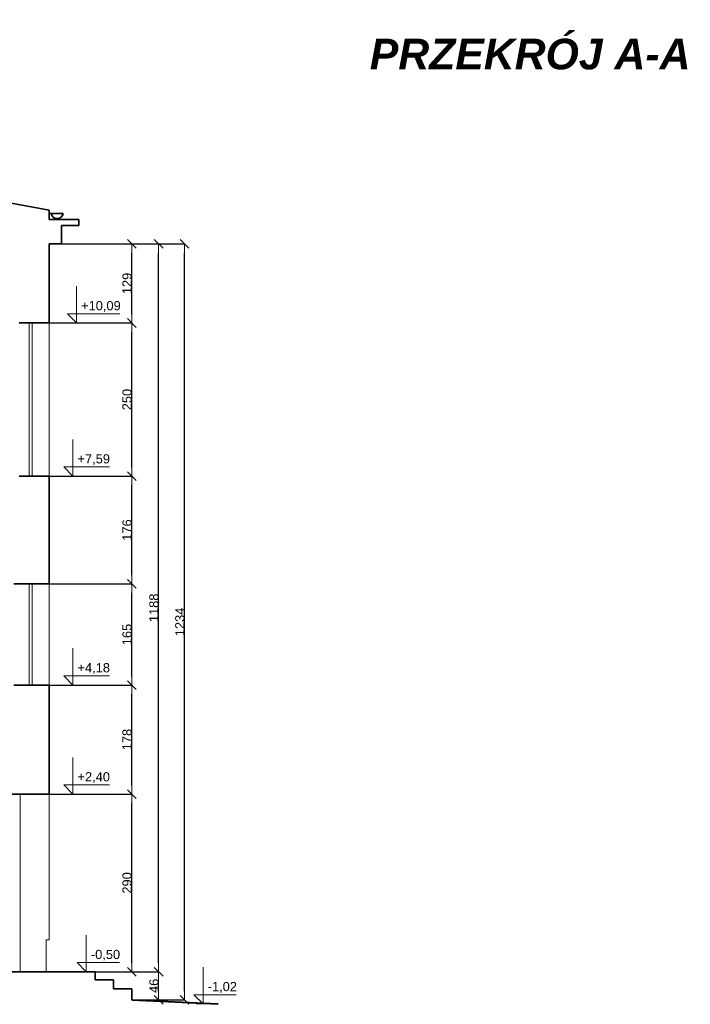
# Model space of a CAD drawing. Header units: metres. Extents: x 7506757 to 756746378, y 5735207 to 582114514.
# Tile 225 of 256: x 7560663 to 7571618, y 5961395 to 5977467. Entities that reach past the tile are written whole.
import ezdxf

# ---------------------------------------------------------------- set-up
doc = ezdxf.new("R2010")
doc.units = ezdxf.units.M
doc.header["$MEASUREMENT"] = 0
doc.header["$PDMODE"] = 2
doc.layers.get('0').update_dxf_attribs({"color": 250, "linetype": 'CONTINUOUS', "lineweight": 100, "plot": 0})
doc.layers.get('Defpoints').update_dxf_attribs({"linetype": 'CONTINUOUS'})
for name, color, linetype, lineweight in [('046', 7, 'CONTINUOUS', 18), ('M_OCIANA1', 7, 'CONTINUOUS', 13), ('M_OCIANA6', 5, 'CONTINUOUS', 35), ('PWYMIAR1', 7, 'CONTINUOUS', 13)]:
    doc.layers.add(name, color=color, linetype=linetype, lineweight=lineweight)
doc.layers.add('PWYMIAR', color=7, linetype='CONTINUOUS')
doc.styles.add('GENERATED_STYLE_1', font='arial.ttf')
doc.styles.add('GENERATED_STYLE_3', font='arialbi.ttf')
doc.dimstyles.new('GENERATED_STYLE__5', dxfattribs={"dimtxt": 150, "dimasz": 142.5, "dimexe": 0.18, "dimexo": 0, "dimgap": 0.09, "dimtad": 1, "dimdec": 0, "dimlfac": 0.1, "dimzin": 0, "dimdsep": 46, "dimtxsty": 'GENERATED_STYLE_1', "dimblk": 'ARROWHEAD_6', "dimblk1": 'ARROWHEAD_6', "dimblk2": 'ARROWHEAD_6', "dimcen": 0.09, "dimclrd": 7, "dimclre": 7, "dimclrt": 7, "dimazin": 0, "dimtfac": 1, "dimtdec": 4, "dimtmove": 0, "dimatfit": 3, "dimfxl": 0, "dimtolj": 1, "dimtzin": 0, "dimarcsym": 0})

# ---------------------------------------------------------------- blocks, each defined once
blk = doc.blocks.new('Wymiary_12', base_point=(620622, 410947))
at = {"layer": 'PWYMIAR1', "linetype": 'Continuous'}
for p, q in [((620622, 410947), (620622, 411547)), ((620622, 410947), (620472, 411097)), ((620472, 411097), (620622, 411097)), ((620622, 411097), (621165, 411097)), ((620622, 410947), (620510, 410947)), ((620622, 410947), (620735, 410947))]:
    blk.add_line(p, q, dxfattribs=at)
at = {"layer": 'PWYMIAR1', "insert": (620697, 411127), "char_height": 150, "attachment_point": 7, "style": 'GENERATED_STYLE_1'}
blk.add_mtext('{-0,50}', dxfattribs=at)
blk = doc.blocks.new('Wymiary_13', base_point=(622531, 410422))
at = {"layer": 'PWYMIAR1', "linetype": 'Continuous'}
for p, q in [((622531, 410422), (622531, 411022)), ((622531, 410422), (622381, 410572)), ((622381, 410572), (622531, 410572)), ((622531, 410572), (623073, 410572)), ((622531, 410422), (622418, 410422)), ((622531, 410422), (622643, 410422))]:
    blk.add_line(p, q, dxfattribs=at)
at = {"layer": 'PWYMIAR1', "insert": (622606, 410602), "char_height": 150, "attachment_point": 7, "style": 'GENERATED_STYLE_1'}
blk.add_mtext('{-1,02}', dxfattribs=at)
blk = doc.blocks.new('Wymiary_17', base_point=(620404, 413847))
at = {"layer": 'PWYMIAR1', "linetype": 'Continuous'}
for p, q in [((620404, 413847), (620404, 414447)), ((620404, 413847), (620254, 413997)), ((620254, 413997), (620404, 413997)), ((620404, 413997), (620999, 413997)), ((620404, 413847), (620291, 413847)), ((620404, 413847), (620516, 413847))]:
    blk.add_line(p, q, dxfattribs=at)
at = {"layer": 'PWYMIAR1', "insert": (620479, 414027), "char_height": 150, "attachment_point": 7, "style": 'GENERATED_STYLE_1'}
blk.add_mtext('{+2,40}', dxfattribs=at)
blk = doc.blocks.new('Wymiary_18', base_point=(620404, 415627))
at = {"layer": 'PWYMIAR1', "linetype": 'Continuous'}
for p, q in [((620404, 415627), (620404, 416227)), ((620404, 415627), (620254, 415777)), ((620254, 415777), (620404, 415777)), ((620404, 415777), (620999, 415777)), ((620404, 415627), (620291, 415627)), ((620404, 415627), (620516, 415627))]:
    blk.add_line(p, q, dxfattribs=at)
at = {"layer": 'PWYMIAR1', "insert": (620479, 415807), "char_height": 150, "attachment_point": 7, "style": 'GENERATED_STYLE_1'}
blk.add_mtext('{+4,18}', dxfattribs=at)
blk = doc.blocks.new('Wymiary_19', base_point=(620404, 419037))
at = {"layer": 'PWYMIAR1', "linetype": 'Continuous'}
for p, q in [((620404, 419037), (620404, 419637)), ((620404, 419037), (620254, 419187)), ((620254, 419187), (620404, 419187)), ((620404, 419187), (620999, 419187)), ((620404, 419037), (620291, 419037)), ((620404, 419037), (620516, 419037))]:
    blk.add_line(p, q, dxfattribs=at)
at = {"layer": 'PWYMIAR1', "insert": (620479, 419217), "char_height": 150, "attachment_point": 7, "style": 'GENERATED_STYLE_1'}
blk.add_mtext('{+7,59}', dxfattribs=at)
blk = doc.blocks.new('Wymiary_20', base_point=(620463, 421537))
at = {"layer": 'PWYMIAR1', "linetype": 'Continuous'}
for p, q in [((620463, 421537), (620463, 422137)), ((620463, 421537), (620313, 421687)), ((620313, 421687), (620463, 421687)), ((620463, 421687), (621172, 421687)), ((620463, 421537), (620350, 421537)), ((620463, 421537), (620575, 421537))]:
    blk.add_line(p, q, dxfattribs=at)
at = {"layer": 'PWYMIAR1', "insert": (620538, 421717), "char_height": 150, "attachment_point": 7, "style": 'GENERATED_STYLE_1'}
blk.add_mtext('{+10,09}', dxfattribs=at)
blk = doc.blocks.new('ARROWHEAD_6')
at = {"color": 0, "linetype": 'Continuous', "lineweight": 0}
for p, q in [((0, 0), (-1, 0)), ((-0.5, -0.5), (0.5, 0.5))]:
    blk.add_line(p, q, dxfattribs=at)
blk = doc.blocks.new('*D5407')
at = {"layer": 'Defpoints', "color": 0, "linetype": 'Continuous', "transparency": 16777216}
for p in [(7561095, 5961926), (7562933, 5961926), (7562495, 5961466)]:
    blk.add_point(p, dxfattribs=at)
at = {"layer": 'PWYMIAR', "color": 7, "linetype": 'Continuous', "lineweight": -2, "transparency": 16777216}
for p, q in [((7561095, 5961926), (7562933, 5961926)), ((7562933, 5961608), (7562933, 5961783)), ((7562495, 5961466), (7562933, 5961466))]:
    blk.add_line(p, q, dxfattribs=at)
at = {"layer": 'PWYMIAR', "color": 7, "linetype": 'Continuous', "lineweight": -2, "transparency": 16777216, "xscale": 142.5, "yscale": 142.5, "zscale": 142.5}
for p, rotation in [((7562933, 5961926), 90), ((7562933, 5961466), 270)]:
    blk.add_blockref('ARROWHEAD_6', p, dxfattribs=dict(at, rotation=rotation))
at = {"layer": 'PWYMIAR', "color": 7, "linetype": 'Continuous', "transparency": 16777216, "insert": (7562856, 5961696), "char_height": 150, "attachment_point": 5, "rotation": 90, "style": 'GENERATED_STYLE_1'}
blk.add_mtext('\\A1;46', dxfattribs=at)
blk = doc.blocks.new('*D5408')
at = {"layer": 'Defpoints', "color": 0, "linetype": 'Continuous', "transparency": 16777216}
for p in [(7561345, 5973806), (7562933, 5973806), (7561095, 5961926)]:
    blk.add_point(p, dxfattribs=at)
at = {"layer": 'PWYMIAR', "color": 7, "linetype": 'Continuous', "lineweight": -2, "transparency": 16777216}
for p, q in [((7561345, 5973806), (7562933, 5973806)), ((7562933, 5962068), (7562933, 5973663)), ((7561095, 5961926), (7562933, 5961926))]:
    blk.add_line(p, q, dxfattribs=at)
at = {"layer": 'PWYMIAR', "color": 7, "linetype": 'Continuous', "lineweight": -2, "transparency": 16777216, "xscale": 142.5, "yscale": 142.5, "zscale": 142.5}
for p, rotation in [((7562933, 5973806), 90), ((7562933, 5961926), 270)]:
    blk.add_blockref('ARROWHEAD_6', p, dxfattribs=dict(at, rotation=rotation))
at = {"layer": 'PWYMIAR', "color": 7, "linetype": 'Continuous', "transparency": 16777216, "insert": (7562856, 5967866), "char_height": 150, "attachment_point": 5, "rotation": 90, "style": 'GENERATED_STYLE_1'}
blk.add_mtext('\\A1;1188', dxfattribs=at)
blk = doc.blocks.new('*D5409')
at = {"layer": 'Defpoints', "color": 0, "linetype": 'Continuous', "transparency": 16777216}
for p in [(7561145, 5964826), (7562494, 5964826), (7561095, 5961926)]:
    blk.add_point(p, dxfattribs=at)
at = {"layer": 'PWYMIAR', "color": 7, "linetype": 'Continuous', "lineweight": -2, "transparency": 16777216}
for p, q in [((7561145, 5964826), (7562494, 5964826)), ((7562494, 5962068), (7562494, 5964683)), ((7561095, 5961926), (7562494, 5961926))]:
    blk.add_line(p, q, dxfattribs=at)
at = {"layer": 'PWYMIAR', "color": 7, "linetype": 'Continuous', "lineweight": -2, "transparency": 16777216, "xscale": 142.5, "yscale": 142.5, "zscale": 142.5}
for p, rotation in [((7562494, 5964826), 90), ((7562494, 5961926), 270)]:
    blk.add_blockref('ARROWHEAD_6', p, dxfattribs=dict(at, rotation=rotation))
at = {"layer": 'PWYMIAR', "color": 7, "linetype": 'Continuous', "transparency": 16777216, "insert": (7562417, 5963376), "char_height": 150, "attachment_point": 5, "rotation": 90, "style": 'GENERATED_STYLE_1'}
blk.add_mtext('\\A1;290', dxfattribs=at)
blk = doc.blocks.new('*D5410')
at = {"layer": 'Defpoints', "color": 0, "linetype": 'Continuous', "transparency": 16777216}
for p in [(7561145, 5966606), (7562494, 5966606), (7561145, 5964826)]:
    blk.add_point(p, dxfattribs=at)
at = {"layer": 'PWYMIAR', "color": 7, "linetype": 'Continuous', "lineweight": -2, "transparency": 16777216}
for p, q in [((7561145, 5966606), (7562494, 5966606)), ((7562494, 5964968), (7562494, 5966463)), ((7561145, 5964826), (7562494, 5964826))]:
    blk.add_line(p, q, dxfattribs=at)
at = {"layer": 'PWYMIAR', "color": 7, "linetype": 'Continuous', "lineweight": -2, "transparency": 16777216, "xscale": 142.5, "yscale": 142.5, "zscale": 142.5}
for p, rotation in [((7562494, 5966606), 90), ((7562494, 5964826), 270)]:
    blk.add_blockref('ARROWHEAD_6', p, dxfattribs=dict(at, rotation=rotation))
at = {"layer": 'PWYMIAR', "color": 7, "linetype": 'Continuous', "transparency": 16777216, "insert": (7562417, 5965716), "char_height": 150, "attachment_point": 5, "rotation": 90, "style": 'GENERATED_STYLE_1'}
blk.add_mtext('\\A1;178', dxfattribs=at)
blk = doc.blocks.new('*D5411')
at = {"layer": 'Defpoints', "color": 0, "linetype": 'Continuous', "transparency": 16777216}
for p in [(7561145, 5968256), (7562494, 5968256), (7561145, 5966606)]:
    blk.add_point(p, dxfattribs=at)
at = {"layer": 'PWYMIAR', "color": 7, "linetype": 'Continuous', "lineweight": -2, "transparency": 16777216}
for p, q in [((7561145, 5968256), (7562494, 5968256)), ((7562494, 5966748), (7562494, 5968113)), ((7561145, 5966606), (7562494, 5966606))]:
    blk.add_line(p, q, dxfattribs=at)
at = {"layer": 'PWYMIAR', "color": 7, "linetype": 'Continuous', "lineweight": -2, "transparency": 16777216, "xscale": 142.5, "yscale": 142.5, "zscale": 142.5}
for p, rotation in [((7562494, 5968256), 90), ((7562494, 5966606), 270)]:
    blk.add_blockref('ARROWHEAD_6', p, dxfattribs=dict(at, rotation=rotation))
at = {"layer": 'PWYMIAR', "color": 7, "linetype": 'Continuous', "transparency": 16777216, "insert": (7562417, 5967431), "char_height": 150, "attachment_point": 5, "rotation": 90, "style": 'GENERATED_STYLE_1'}
blk.add_mtext('\\A1;165', dxfattribs=at)
blk = doc.blocks.new('*D5412')
at = {"layer": 'Defpoints', "color": 0, "linetype": 'Continuous', "transparency": 16777216}
for p in [(7561145, 5970016), (7562494, 5970016), (7561145, 5968256)]:
    blk.add_point(p, dxfattribs=at)
at = {"layer": 'PWYMIAR', "color": 7, "linetype": 'Continuous', "lineweight": -2, "transparency": 16777216}
for p, q in [((7561145, 5970016), (7562494, 5970016)), ((7562494, 5968398), (7562494, 5969873)), ((7561145, 5968256), (7562494, 5968256))]:
    blk.add_line(p, q, dxfattribs=at)
at = {"layer": 'PWYMIAR', "color": 7, "linetype": 'Continuous', "lineweight": -2, "transparency": 16777216, "xscale": 142.5, "yscale": 142.5, "zscale": 142.5}
for p, rotation in [((7562494, 5970016), 90), ((7562494, 5968256), 270)]:
    blk.add_blockref('ARROWHEAD_6', p, dxfattribs=dict(at, rotation=rotation))
at = {"layer": 'PWYMIAR', "color": 7, "linetype": 'Continuous', "transparency": 16777216, "insert": (7562417, 5969136), "char_height": 150, "attachment_point": 5, "rotation": 90, "style": 'GENERATED_STYLE_1'}
blk.add_mtext('\\A1;176', dxfattribs=at)
blk = doc.blocks.new('*D5413')
at = {"layer": 'Defpoints', "color": 0, "linetype": 'Continuous', "transparency": 16777216}
for p in [(7561145, 5972516), (7562494, 5972516), (7561145, 5970016)]:
    blk.add_point(p, dxfattribs=at)
at = {"layer": 'PWYMIAR', "color": 7, "linetype": 'Continuous', "lineweight": -2, "transparency": 16777216}
for p, q in [((7561145, 5972516), (7562494, 5972516)), ((7562494, 5970158), (7562494, 5972373)), ((7561145, 5970016), (7562494, 5970016))]:
    blk.add_line(p, q, dxfattribs=at)
at = {"layer": 'PWYMIAR', "color": 7, "linetype": 'Continuous', "lineweight": -2, "transparency": 16777216, "xscale": 142.5, "yscale": 142.5, "zscale": 142.5}
for p, rotation in [((7562494, 5972516), 90), ((7562494, 5970016), 270)]:
    blk.add_blockref('ARROWHEAD_6', p, dxfattribs=dict(at, rotation=rotation))
at = {"layer": 'PWYMIAR', "color": 7, "linetype": 'Continuous', "transparency": 16777216, "insert": (7562417, 5971266), "char_height": 150, "attachment_point": 5, "rotation": 90, "style": 'GENERATED_STYLE_1'}
blk.add_mtext('\\A1;250', dxfattribs=at)
blk = doc.blocks.new('*D5414')
at = {"layer": 'Defpoints', "color": 0, "linetype": 'Continuous', "transparency": 16777216}
for p in [(7561345, 5973806), (7562494, 5973806), (7561145, 5972516)]:
    blk.add_point(p, dxfattribs=at)
at = {"layer": 'PWYMIAR', "color": 7, "linetype": 'Continuous', "lineweight": -2, "transparency": 16777216}
for p, q in [((7561345, 5973806), (7562494, 5973806)), ((7562494, 5972658), (7562494, 5973663)), ((7561145, 5972516), (7562494, 5972516))]:
    blk.add_line(p, q, dxfattribs=at)
at = {"layer": 'PWYMIAR', "color": 7, "linetype": 'Continuous', "lineweight": -2, "transparency": 16777216, "xscale": 142.5, "yscale": 142.5, "zscale": 142.5}
for p, rotation in [((7562494, 5973806), 90), ((7562494, 5972516), 270)]:
    blk.add_blockref('ARROWHEAD_6', p, dxfattribs=dict(at, rotation=rotation))
at = {"layer": 'PWYMIAR', "color": 7, "linetype": 'Continuous', "transparency": 16777216, "insert": (7562417, 5973161), "char_height": 150, "attachment_point": 5, "rotation": 90, "style": 'GENERATED_STYLE_1'}
blk.add_mtext('\\A1;129', dxfattribs=at)
blk = doc.blocks.new('*D5498')
at = {"layer": 'Defpoints', "color": 0, "linetype": 'Continuous', "transparency": 16777216}
for p in [(7561345, 5973806), (7563357, 5973806), (7562495, 5961466)]:
    blk.add_point(p, dxfattribs=at)
at = {"layer": 'PWYMIAR', "color": 7, "linetype": 'Continuous', "lineweight": -2, "transparency": 16777216}
for p, q in [((7561345, 5973806), (7563357, 5973806)), ((7563357, 5961608), (7563357, 5973663)), ((7562495, 5961466), (7563357, 5961466))]:
    blk.add_line(p, q, dxfattribs=at)
at = {"layer": 'PWYMIAR', "color": 7, "linetype": 'Continuous', "lineweight": -2, "transparency": 16777216, "xscale": 142.5, "yscale": 142.5, "zscale": 142.5}
for p, rotation in [((7563357, 5973806), 90), ((7563357, 5961466), 270)]:
    blk.add_blockref('ARROWHEAD_6', p, dxfattribs=dict(at, rotation=rotation))
at = {"layer": 'PWYMIAR', "color": 7, "linetype": 'Continuous', "transparency": 16777216, "insert": (7563280, 5967636), "char_height": 150, "attachment_point": 5, "rotation": 90, "style": 'GENERATED_STYLE_1'}
blk.add_mtext('\\A1;1234', dxfattribs=at)

msp = doc.modelspace()

# ---------------------------------------------------------------- linework, layer by layer
at = {"layer": 'M_OCIANA1', "linetype": 'Continuous'}
for p, q in [((7560815.4, 5972515.8), (7560815.4, 5970015.8)), ((7560865.4, 5972515.8), (7560865.4, 5970015.8)), ((7561145.4, 5970015.8), (7561145.4, 5972515.8)), ((7560815.4, 5968255.8), (7560815.4, 5966605.8)), ((7560865.4, 5968255.8), (7560865.4, 5966605.8)), ((7561145.4, 5966605.8), (7561145.4, 5968255.8)), ((7560670.3, 5964825.8), (7560670.3, 5961925.8)), ((7561145.4, 5962445.8), (7561145.4, 5964825.8)), ((7561095.4, 5961925.8), (7561095.4, 5962445.8)), ((7561095.4, 5962445.8), (7561145.4, 5962445.8))]:
    msp.add_line(p, q, dxfattribs=at)
at = {"layer": 'M_OCIANA6', "linetype": 'Continuous'}
for p, q in [((7553210.4, 5975823.1), (7561145.4, 5974355.8)), ((7561145.4, 5974355.8), (7561145.4, 5974205.8)), ((7561145.4, 5974205.8), (7561145.4, 5974324.9)), ((7561145.4, 5974305.8), (7561373.6, 5974305.8)), ((7561631.1, 5974205.8), (7561145.4, 5974205.8)), ((7561631.1, 5974105.8), (7561631.1, 5974205.8)), ((7561345.4, 5973805.8), (7561345.4, 5974105.8)), ((7561345.4, 5974105.8), (7561631.1, 5974105.8)), ((7561145.4, 5973115.8), (7561145.4, 5973805.8)), ((7561145.4, 5973805.8), (7561345.4, 5973805.8)), ((7561145.4, 5972515.8), (7561145.4, 5973805.8)), ((7560655.4, 5972515.8), (7561145.4, 5972515.8)), ((7560655.4, 5970015.8), (7561145.4, 5970015.8)), ((7561145.4, 5969165.8), (7561145.4, 5970015.8)), ((7561145.4, 5968255.8), (7561145.4, 5969165.8)), ((7560565.4, 5968255.8), (7561145.4, 5968255.8)), ((7560565.4, 5966605.8), (7561145.4, 5966605.8)), ((7561145.4, 5966605.8), (7561145.4, 5965445.8)), ((7561145.4, 5964825.8), (7561145.4, 5965445.8)), ((7560395.4, 5964825.8), (7561145.4, 5964825.8)), ((7558844.9, 5961925.8), (7561895.4, 5961925.8)), ((7561895.4, 5961925.8), (7561895.4, 5961795.8)), ((7561895.4, 5961795.8), (7562195.4, 5961795.8)), ((7562195.4, 5961795.8), (7562195.4, 5961645.8)), ((7562195.4, 5961645.8), (7562495.4, 5961645.8)), ((7562495.4, 5961645.8), (7562495.4, 5961465.8)), ((7562495.4, 5961465.8), (7563902.4, 5961401.1)), ((7562495.4, 5961460.8), (7563902.4, 5961396.1))]:
    msp.add_line(p, q, dxfattribs=at)
msp.add_arc((7561274.7, 5974320.5), 100, 188.44541, 351.55459, dxfattribs=at)

# ---------------------------------------------------------------- block references
at = {"layer": 'PWYMIAR', "linetype": 'Continuous'}
for name, p in [('Wymiary_20', (7561591.6, 5972515.8)), ('Wymiary_19', (7561532.5, 5970015.8)), ('Wymiary_18', (7561532.5, 5966605.8)), ('Wymiary_17', (7561532.5, 5964825.8)), ('Wymiary_12', (7561751.1, 5961925.8)), ('Wymiary_13', (7563659.5, 5961401.1))]:
    msp.add_blockref(name, p, dxfattribs=at)

# ---------------------------------------------------------------- texts
at = {"layer": '046', "linetype": 'Continuous', "insert": (7571620.2, 5976648.9), "char_height": 500, "attachment_point": 9, "style": 'GENERATED_STYLE_3'}
msp.add_mtext('{PRZEKRÓJ A-A}', dxfattribs=at)

# ---------------------------------------------------------------- dimensions: what is measured, and where the dimension line sits
at = {"layer": 'PWYMIAR', "linetype": 'Continuous'}
for base, p1, p2, picture, middle in [((7562932.9, 5973805.8), (7561095.4, 5961925.8), (7561345.4, 5973805.8), '*D5408', (7562856.3, 5967865.8)), ((7562494.2, 5973805.8), (7561145.4, 5972515.8), (7561345.4, 5973805.8), '*D5414', (7562417.5, 5973160.8)), ((7563356.6, 5973805.8), (7562495.4, 5961465.8), (7561345.4, 5973805.8), '*D5498', (7563279.9, 5967635.8)), ((7562494.2, 5972515.8), (7561145.4, 5970015.8), (7561145.4, 5972515.8), '*D5413', (7562417.5, 5971265.8)), ((7562494.2, 5970015.8), (7561145.4, 5968255.8), (7561145.4, 5970015.8), '*D5412', (7562417.5, 5969135.8)), ((7562494.2, 5968255.8), (7561145.4, 5966605.8), (7561145.4, 5968255.8), '*D5411', (7562417.5, 5967430.8)), ((7562494.2, 5966605.8), (7561145.4, 5964825.8), (7561145.4, 5966605.8), '*D5410', (7562417.5, 5965715.8)), ((7562494.2, 5964825.8), (7561095.4, 5961925.8), (7561145.4, 5964825.8), '*D5409', (7562417.5, 5963375.8)), ((7562932.9, 5961925.8), (7562495.4, 5961465.8), (7561095.4, 5961925.8), '*D5407', (7562856.3, 5961695.8))]:
    dim = msp.add_linear_dim(base=base, p1=p1, p2=p2, angle=90, dimstyle='GENERATED_STYLE__5', dxfattribs=at)
    dim.commit()
    dim.dimension.update_dxf_attribs({"geometry": picture, "text_midpoint": middle})

doc.saveas('drawing.dxf')
